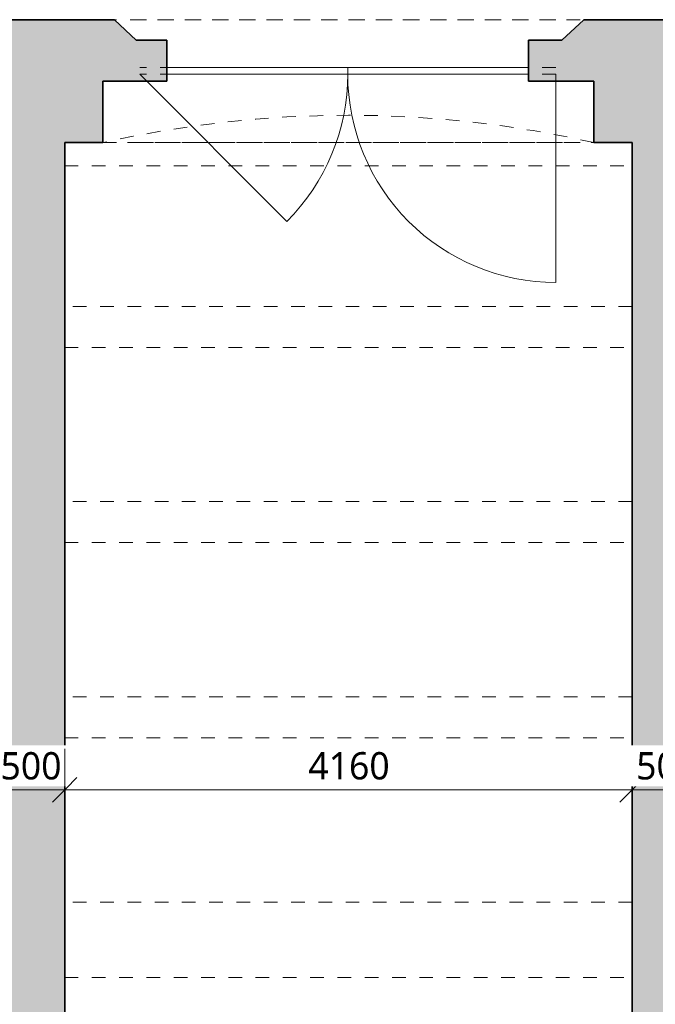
# Model space of a CAD drawing. Header units: metres. Extents: x -2.8 to 41.5, y -3 to 31.1.
# Tile 9 of 21: x 17.3 to 22, y 7.5 to 14.7. Entities that reach past the tile are written whole.
import ezdxf

# ---------------------------------------------------------------- set-up
doc = ezdxf.new("R2010")
doc.units = ezdxf.units.M
doc.linetypes.add('AV - Cerch_ 1 tecka 2mm', pattern=[0.004, 0.002, -0.001, 0, -0.001])
doc.layers.add('AV-KOTY', color=5, linetype='Continuous', lineweight=13, true_color=0x0000ff)
for name, color, linetype, lineweight in [('AV-KOTY-100', 7, 'Continuous', 5), ('AV-SRAFY', 7, 'Continuous', 35), ('AV-STAVBA', 7, 'Continuous', 18)]:
    doc.layers.add(name, color=color, linetype=linetype, lineweight=lineweight)
doc.styles.add('Trebuchet MS', font='trebuc.ttf', dxfattribs={"height": 0.2})
doc.dimstyles.new('2_mm_-_O_-_Blue_-_mm_-_zaokrouhlena', dxfattribs={"dimscale": 0.3048, "dimtxt": 0.20619, "dimasz": 0.590551, "dimexe": 0.393701, "dimexo": 0.0625, "dimgap": 0.065617, "dimtad": 1, "dimdec": 0, "dimlfac": 1000, "dimrnd": 10, "dimzin": 0, "dimdsep": 46, "dimtxsty": 'Trebuchet MS', "dimblk1": 'OBLIQUE', "dimblk2": 'OBLIQUE', "dimsah": 1, "dimcen": 0.09, "dimazin": 0, "dimtfac": 1, "dimtdec": 4, "dimtix": 1, "dimtmove": 0, "dimatfit": 3, "dimfxl": 0.984252, "dimfxlon": 1, "dimtvp": 1, "dimtfill": 1, "dimtolj": 1, "dimtzin": 0, "dimarcsym": 2})

# ---------------------------------------------------------------- blocks, each defined once
blk = doc.blocks.new('GM_Nika s klenutým nadpražím - 3600x5090-1339502-1NP mezipatro')
at = {"layer": 'AV-STAVBA', "linetype": 'AV - Cerch_ 1 tecka 2mm', "lineweight": 13}
for p, q in [((1.8, 0.45), (-1.8, 0.45)), ((1.8, -0.45), (-1.8, -0.45))]:
    blk.add_line(p, q, dxfattribs=at)
blk.add_arc((0, 8.45), 8.2, 257.31962, 282.68038, dxfattribs=at)
blk = doc.blocks.new('DO_2_Ocel__členěné prosklené vrata - 1500x1970-1344151-1NP mezipatro')
at = {"layer": 'AV-STAVBA'}
for p, q in [((-1.525, 1.475), (-1.525, -0.05)), ((1.525, -0.05), (0.4467, 1.0283)), ((-1.3259, -0.05), (1.3259, -0.05)), ((0, -0.05), (0, -0.1)), ((-1.3259, -0.1), (1.3259, -0.1))]:
    blk.add_line(p, q, dxfattribs=at)
at = {"layer": 'AV-STAVBA', "linetype": 'AV - Cerch_ 1 tecka 2mm'}
for p, q in [((-1.575, 0.45), (1.575, 0.45)), ((-1.525, -0.05), (1.525, -0.05)), ((-1.525, -0.1), (1.525, -0.1)), ((1.575, -0.45), (-1.575, -0.45))]:
    blk.add_line(p, q, dxfattribs=at)
at = {"layer": 'AV-STAVBA'}
for centre, start, end in [((-1.525, -0.05), 360, 90), ((1.525, -0.05), 135, 180)]:
    blk.add_arc(centre, 1.525, start, end, dxfattribs=at)
blk = doc.blocks.new('SFR_Trám_obdelník - 300x380-1644634-1NP mezipatro')
at = {"layer": 'AV-STAVBA', "linetype": 'AV - Cerch_ 1 tecka 2mm', "lineweight": 13}
for p, q in [((2.08, 0.15), (-2.08, 0.15)), ((-2.08, 0.15), (-2.08, -0.15)), ((2.08, -0.15), (2.08, 0.15)), ((-2.08, -0.15), (2.08, -0.15))]:
    blk.add_line(p, q, dxfattribs=at)
blk = doc.blocks.new('SFR_Trám_obdelník - 550x1100-1392536-1NP mezipatro')
at = {"layer": 'AV-STAVBA', "linetype": 'AV - Cerch_ 1 tecka 2mm', "lineweight": 13}
for p, q in [((2.08, 0.275), (-2.08, 0.275)), ((-2.08, 0.275), (-2.08, -0.275)), ((2.08, -0.275), (2.08, 0.275)), ((-2.08, -0.275), (2.08, -0.275))]:
    blk.add_line(p, q, dxfattribs=at)
blk = doc.blocks.new('SFR_Trám_obdelník - 170x380-1392545-1NP mezipatro')
at = {"layer": 'AV-STAVBA', "linetype": 'AV - Cerch_ 1 tecka 2mm', "lineweight": 13}
for p, q in [((2.08, 0.085), (-2.08, 0.085)), ((-2.08, 0.085), (-2.08, -0.085)), ((2.08, -0.085), (2.08, 0.085)), ((-2.08, -0.085), (2.08, -0.085))]:
    blk.add_line(p, q, dxfattribs=at)
blk = doc.blocks.new('DIMBLOCK53-1NP mezipatro')
at = {"layer": 'AV-KOTY-100', "color": 5, "true_color": 0x0000ff}
for p, q in [((17.1648, 9.1073), (17.1648, 9.4073)), ((17.6648, 9.1073), (17.6648, 9.4073)), ((17.1648, 9.1073), (17.2548, 9.1973)), ((17.6648, 9.1073), (17.7548, 9.1973)), ((17.1648, 9.1073), (17.0748, 9.0173)), ((17.1648, 9.1073), (17.6648, 9.1073)), ((17.1648, 9.1073), (17.1648, 8.9873)), ((17.6648, 9.1073), (17.5748, 9.0173)), ((17.6648, 9.1073), (17.6648, 8.9873))]:
    blk.add_line(p, q, dxfattribs=at)
at = {"layer": 'AV-KOTY-100', "color": 0, "insert": (17.1946, 9.3832), "char_height": 0.2, "width": 0.528406, "attachment_point": 1, "line_spacing_factor": 1.048425, "style": 'Trebuchet MS', "bg_fill": 3, "box_fill_scale": 1.25, "bg_fill_color": 256, "bg_fill_true_color": 13158600, "bg_fill_transparency": 0}
blk.add_mtext('500', dxfattribs=at)
blk = doc.blocks.new('_Oblique')
at = {"color": 0, "linetype": 'ByBlock', "lineweight": -2}
blk.add_line((-0.5, -0.5), (0.5, 0.5), dxfattribs=at)
blk = doc.blocks.new('DIMBLOCK54-1NP mezipatro')
at = {"layer": 'AV-KOTY-100', "color": 5, "true_color": 0x0000ff}
for p, q in [((17.6648, 9.1073), (17.6648, 9.4073)), ((21.8248, 9.1073), (21.8248, 9.4073)), ((17.6648, 9.1073), (17.7548, 9.1973)), ((21.8248, 9.1073), (21.9148, 9.1973)), ((17.6648, 9.1073), (17.5748, 9.0173)), ((17.6648, 9.1073), (21.8248, 9.1073)), ((17.6648, 9.1073), (17.6648, 8.9873)), ((21.8248, 9.1073), (21.7348, 9.0173)), ((21.8248, 9.1073), (21.8248, 8.9873))]:
    blk.add_line(p, q, dxfattribs=at)
at = {"layer": 'AV-KOTY-100', "color": 0, "insert": (19.4513, 9.3832), "char_height": 0.2, "width": 0.704541, "attachment_point": 1, "line_spacing_factor": 1.048425, "style": 'Trebuchet MS', "bg_fill": 3, "box_fill_scale": 1.25, "bg_fill_color": 256, "bg_fill_true_color": 13158600, "bg_fill_transparency": 0}
blk.add_mtext('4160', dxfattribs=at)
blk = doc.blocks.new('DIMBLOCK55-1NP mezipatro')
at = {"layer": 'AV-KOTY-100', "color": 5, "true_color": 0x0000ff}
for p, q in [((21.8248, 9.1073), (21.8248, 9.4073)), ((22.3248, 9.1073), (22.3248, 9.4073)), ((21.8248, 9.1073), (21.9148, 9.1973)), ((22.3248, 9.1073), (22.4148, 9.1973)), ((21.8248, 9.1073), (21.7348, 9.0173)), ((21.8248, 9.1073), (22.3248, 9.1073)), ((21.8248, 9.1073), (21.8248, 8.9873)), ((22.3248, 9.1073), (22.2348, 9.0173)), ((22.3248, 9.1073), (22.3248, 8.9873))]:
    blk.add_line(p, q, dxfattribs=at)
at = {"layer": 'AV-KOTY-100', "color": 0, "insert": (21.8546, 9.3832), "char_height": 0.2, "width": 0.528406, "attachment_point": 1, "line_spacing_factor": 1.048425, "style": 'Trebuchet MS', "bg_fill": 3, "box_fill_scale": 1.25, "bg_fill_color": 256, "bg_fill_true_color": 13158600, "bg_fill_transparency": 0}
blk.add_mtext('500', dxfattribs=at)

msp = doc.modelspace()

# ---------------------------------------------------------------- hatches: boundary and pattern name
at = {"layer": 'AV-SRAFY', "lineweight": 18}
h = msp.add_hatch(color=256, dxfattribs=at)
h.paths.add_polyline_path([(16.5648, 14.0482), (17.4148, 14.0482), (17.4148, 14.7482), (16.6148, 14.7482), (16.5148, 14.6482), (16.5148, 14.3782), (16.5648, 14.3782)])
h.paths.add_polyline_path([(15.1648, 14.0482), (15.1648, 14.3782), (15.2148, 14.3782), (15.2148, 14.6482), (15.1148, 14.7482), (13.3148, 14.7482), (13.2148, 14.6482), (13.2148, 14.3782), (13.2648, 14.3782), (13.2648, 14.0482), (14.704, 14.0482)])
h.paths.add_polyline_path([(11.8648, 14.0482), (11.8648, 14.3782), (11.9148, 14.3782), (11.9148, 14.6482), (11.8148, 14.7482), (10.6548, 14.7482), (10.6548, 14.0482), (11.2848, 14.0482)])
h = msp.add_hatch(color=256, dxfattribs=at)
h.paths.add_polyline_path([(21.8248, 13.8482), (22.3248, 13.8482), (22.3248, 14.7482), (21.4698, 14.7482), (21.3098, 14.5982), (21.0658, 14.5982), (21.0658, 14.2982), (21.5448, 14.2982), (21.5448, 13.8482)])
h.paths.add_polyline_path([(17.4148, 13.8482), (17.9448, 13.8482), (17.9448, 14.2982), (18.4139, 14.2982), (18.4139, 14.5982), (18.1898, 14.5982), (18.0298, 14.7482), (17.4148, 14.7482), (17.4148, 14.0482)])
for points in [[(17.1648, 7.3582), (17.6648, 7.3582), (17.6648, 13.8482), (17.4148, 13.8482), (17.4148, 14.0482), (17.1648, 14.0482), (17.1648, 8.0382)], [(22.3248, 8.5282), (22.3248, 13.8482), (21.8248, 13.8482), (21.8248, 8.5282)], [(22.4048, 1.3482), (22.4048, 8.5282), (21.8248, 8.5282), (21.8248, 1.3482)]]:
    msp.add_hatch(color=256, dxfattribs=at).paths.add_polyline_path(points)

# ---------------------------------------------------------------- linework, layer by layer
at = {"layer": 'AV-STAVBA', "lineweight": 35}
for p, q in [((18.0298, 14.7482), (16.6148, 14.7482)), ((18.1898, 14.5982), (18.0298, 14.7482)), ((21.4698, 14.7482), (21.3098, 14.5982)), ((22.7548, 14.7482), (21.4698, 14.7482)), ((18.4139, 14.5982), (18.1898, 14.5982)), ((18.4139, 14.2982), (18.4139, 14.5982)), ((21.3098, 14.5982), (21.0658, 14.5982)), ((21.0658, 14.5982), (21.0658, 14.2982)), ((17.9448, 13.8482), (17.9448, 14.2982)), ((17.9448, 14.2982), (18.4139, 14.2982)), ((21.0658, 14.2982), (21.5448, 14.2982)), ((21.5448, 14.2982), (21.5448, 13.8482)), ((17.6648, 0.5482), (17.6648, 13.8482)), ((17.6648, 13.8482), (17.9448, 13.8482)), ((21.5448, 13.8482), (21.8248, 13.8482)), ((21.8248, 0.5482), (21.8248, 13.8482))]:
    msp.add_line(p, q, dxfattribs=at)

# ---------------------------------------------------------------- block references
at = {"layer": 'AV-STAVBA', "linetype": 'AV - Cerch_ 1 tecka 2mm', "lineweight": 13, "rotation": 180}
msp.add_blockref('GM_Nika s klenutým nadpražím - 3600x5090-1339502-1NP mezipatro', (19.7448, 14.2982), dxfattribs=at)
at = {"layer": 'AV-STAVBA', "rotation": 180}
msp.add_blockref('DO_2_Ocel__členěné prosklené vrata - 1500x1970-1344151-1NP mezipatro', (19.7398, 14.2982), dxfattribs=at)
at = {"layer": 'AV-STAVBA'}
for name, p in [('SFR_Trám_obdelník - 170x380-1392545-1NP mezipatro', (19.7448, 13.7632)), ('SFR_Trám_obdelník - 300x380-1644634-1NP mezipatro', (19.7448, 12.4982)), ('SFR_Trám_obdelník - 300x380-1644634-1NP mezipatro', (19.7448, 11.0682)), ('SFR_Trám_obdelník - 300x380-1644634-1NP mezipatro', (19.7448, 9.6382)), ('SFR_Trám_obdelník - 550x1100-1392536-1NP mezipatro', (19.7448, 8.0082))]:
    msp.add_blockref(name, p, dxfattribs=at)

# ---------------------------------------------------------------- next in the draw order: dimensions: what is measured, and where the dimension line sits
at = {"layer": 'AV-KOTY', "lineweight": 5}
dim = msp.add_linear_dim(base=(17.6648, 9.1073), p1=(17.1648, 9.4073), p2=(17.6648, 9.4073), dimstyle='2_mm_-_O_-_Blue_-_mm_-_zaokrouhlena', override={"dimpost": '<>', "dimfxl": 0.5}, dxfattribs=at)
dim.commit()
dim.dimension.update_dxf_attribs({"geometry": 'DIMBLOCK53-1NP mezipatro', "text_midpoint": (17.4148, 9.229)})

# ---------------------------------------------------------------- next in the draw order: dimensions: what is measured, and where the dimension line sits
dim = msp.add_linear_dim(base=(21.8248, 9.1073), p1=(17.6648, 9.4073), p2=(21.8248, 9.4073), dimstyle='2_mm_-_O_-_Blue_-_mm_-_zaokrouhlena', override={"dimpost": '<>', "dimfxl": 4.16}, dxfattribs=at)
dim.commit()
dim.dimension.update_dxf_attribs({"geometry": 'DIMBLOCK54-1NP mezipatro', "text_midpoint": (19.7448, 9.2294)})

# ---------------------------------------------------------------- next in the draw order: dimensions: what is measured, and where the dimension line sits
dim = msp.add_linear_dim(base=(22.3248, 9.1073), p1=(21.8248, 9.4073), p2=(22.3248, 9.4073), dimstyle='2_mm_-_O_-_Blue_-_mm_-_zaokrouhlena', override={"dimpost": '<>', "dimfxl": 0.5}, dxfattribs=at)
dim.commit()
dim.dimension.update_dxf_attribs({"geometry": 'DIMBLOCK55-1NP mezipatro', "text_midpoint": (22.0748, 9.229)})

doc.saveas('drawing.dxf')
